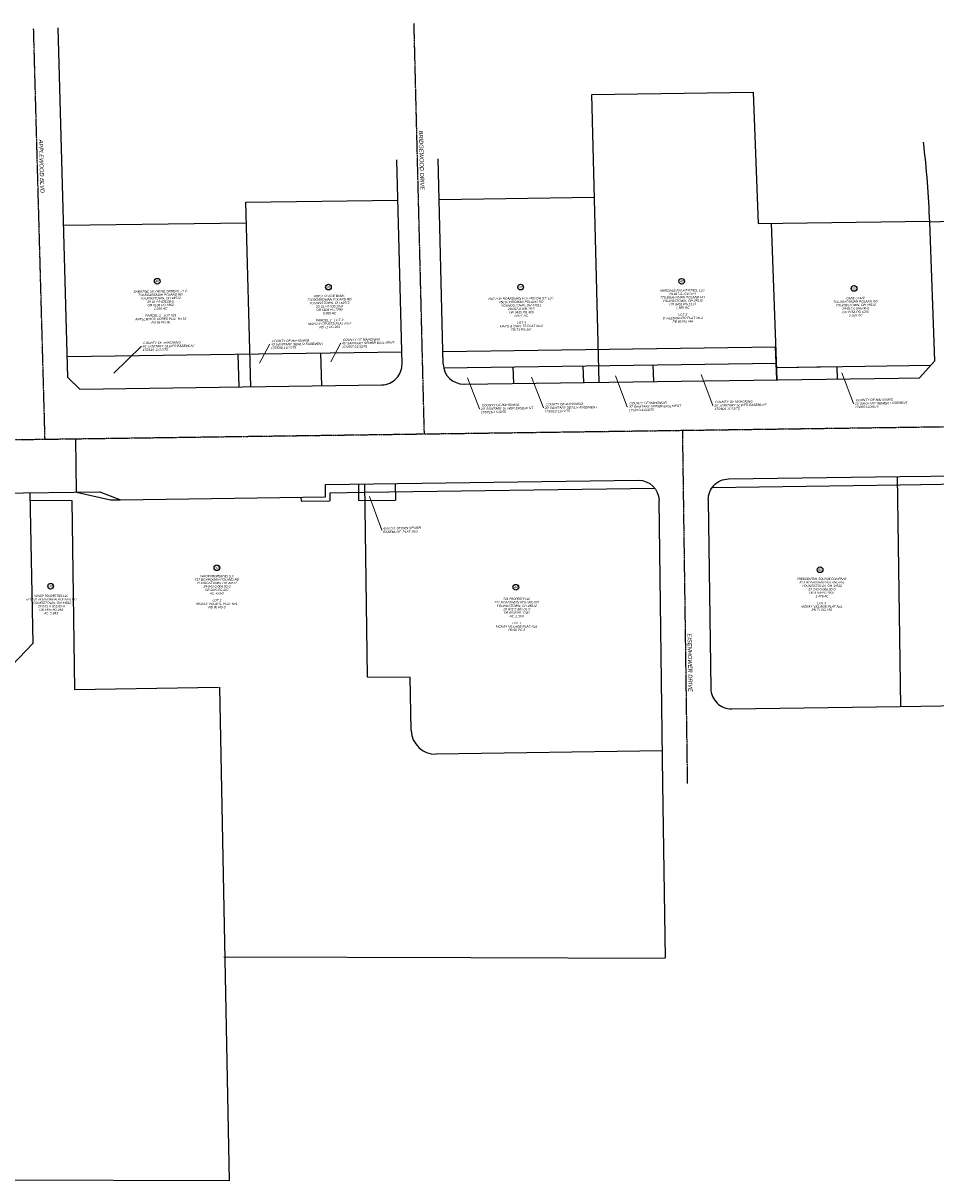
# Model space of a CAD drawing. Header units: feet. Extents: x 2474992 to 2485969, y 497486 to 501476.
# Tile 6 of 10: x 2481024 to 2482135, y 499216 to 500626. Entities that reach past the tile are written whole.
import ezdxf

# ---------------------------------------------------------------- set-up
doc = ezdxf.new("R2010")
doc.units = ezdxf.units.FT
doc.header["$MEASUREMENT"] = 0
doc.linetypes.add('CL', pattern=[2, 0.3, -0.15, 1.4, -0.15])
for name, color, linetype in [('DV_X_Property_Line', 7, 'Continuous'), ('DV_X_Text', 7, 'Continuous'), ('RD_X_Text', 7, 'Continuous'), ('RW_P_Esmt_TMP', 203, 'esmtmppr'), ('RW_X_CL', 6, 'CL'), ('RW_X_Esmt_SW', 6, 'esmtswex'), ('RW_X_Fee_RW', 6, 'rowex'), ('RW_X_Text', 7, 'Continuous')]:
    doc.layers.add(name, color=color, linetype=linetype)
doc.styles.add('P_Slanted-Normal LS 0.50', font='calibrii.ttf', dxfattribs={"height": 0.14})
doc.styles.add('Slanted-Normal LS 0.50', font='ariali.ttf', dxfattribs={"height": 0.14})
doc.styles.add('Standard-Linetype-Ex', font='font30.shx')
doc.styles.add('Standard-Linetype-Pr', font='font31.shx')
doc.styles.add('~P_Label - LeftCenter_0', font='calibrii.ttf')
doc.linetypes.add('esmtmppr', pattern='A,1,-0.2,["TMP",Standard-Linetype-Pr,S=0.14,R=0,X=-0.1,Y=-0.05],-0.375', length=1.575)
doc.linetypes.add('esmtswex', pattern='A,0.2,-0.1,0.2,-0.1,0.2,-0.1,0.2,-0.1,["Ex SW",Standard-Linetype-Ex,S=0.14,R=0,X=0,Y=-0.05],-0.65', length=1.85)
doc.linetypes.add('rowex', pattern='A,0.2,-0.1,0.2,-0.1,0.2,-0.1,0.2,-0.1,["Ex R/W",Standard-Linetype-Ex,S=0.14,R=0,X=0,Y=-0.05],-0.8', length=2)
doc.dimstyles.new('_Lbl_Leader_Line', dxfattribs={"dimtxt": 0.14, "dimasz": 0.349999, "dimexe": 0.07, "dimexo": 0.07, "dimgap": 0.07, "dimtad": 1, "dimdec": 0, "dimzin": 11, "dimdsep": 46, "dimtxsty": '~P_Label - LeftCenter_0', "dimcen": 0, "dimse1": 1, "dimse2": 1, "dimclrd": 7, "dimclre": 7, "dimaunit": 1, "dimadec": 4, "dimazin": 2, "dimtfac": 1, "dimtdec": 0, "dimtofl": 0, "dimtmove": 1, "dimatfit": 1, "dimldrblk": 'NONE', "dimfxl": 1, "dimtolj": 1, "dimtzin": 11, "dimlwd": 0, "dimlwe": 0, "dimarcsym": 0})

# ---------------------------------------------------------------- blocks, each defined once
blk = doc.blocks.new('*U855')
at = {"layer": 'DV_X_Text', "color": 7, "linetype": 'Continuous'}
blk.add_circle((0, 0), 3.46, dxfattribs=at)
at = {"layer": 'DV_X_Text', "color": 7, "linetype": 'Continuous', "insert": (0, 0), "char_height": 2.8, "attachment_point": 5, "rotation": 0.7204, "line_spacing_factor": 0.9, "style": 'Slanted-Normal LS 0.50'}
blk.add_mtext('43', dxfattribs=at)
blk = doc.blocks.new('*U856')
at = {"layer": 'DV_X_Text', "color": 7, "linetype": 'Continuous'}
blk.add_circle((0, 0), 3.46, dxfattribs=at)
at = {"layer": 'DV_X_Text', "color": 7, "linetype": 'Continuous', "insert": (0, 0), "char_height": 2.8, "attachment_point": 5, "rotation": 0.7204, "line_spacing_factor": 0.9, "style": 'Slanted-Normal LS 0.50'}
blk.add_mtext('44', dxfattribs=at)
blk = doc.blocks.new('*U857')
at = {"layer": 'DV_X_Text', "color": 7, "linetype": 'Continuous'}
blk.add_circle((0, 0), 3.46, dxfattribs=at)
at = {"layer": 'DV_X_Text', "color": 7, "linetype": 'Continuous', "insert": (0, 0), "char_height": 2.8, "attachment_point": 5, "rotation": 0.7204, "line_spacing_factor": 0.9, "style": 'Slanted-Normal LS 0.50'}
blk.add_mtext('45', dxfattribs=at)
blk = doc.blocks.new('*U858')
at = {"layer": 'DV_X_Text', "color": 7, "linetype": 'Continuous'}
blk.add_circle((0, 0), 3.46, dxfattribs=at)
at = {"layer": 'DV_X_Text', "color": 7, "linetype": 'Continuous', "insert": (0, 0), "char_height": 2.8, "attachment_point": 5, "rotation": 0.7204, "line_spacing_factor": 0.9, "style": 'Slanted-Normal LS 0.50'}
blk.add_mtext('46', dxfattribs=at)
blk = doc.blocks.new('*U859')
at = {"layer": 'DV_X_Text', "color": 7, "linetype": 'Continuous'}
blk.add_circle((0, 0), 3.46, dxfattribs=at)
at = {"layer": 'DV_X_Text', "color": 7, "linetype": 'Continuous', "insert": (0, 0), "char_height": 2.8, "attachment_point": 5, "rotation": 0.7204, "line_spacing_factor": 0.9, "style": 'Slanted-Normal LS 0.50'}
blk.add_mtext('47', dxfattribs=at)
blk = doc.blocks.new('*U860')
at = {"layer": 'DV_X_Text', "color": 7, "linetype": 'Continuous'}
blk.add_circle((0, 0), 3.46, dxfattribs=at)
at = {"layer": 'DV_X_Text', "color": 7, "linetype": 'Continuous', "insert": (0, 0), "char_height": 2.8, "attachment_point": 5, "rotation": 0.7204, "line_spacing_factor": 0.9, "style": 'Slanted-Normal LS 0.50'}
blk.add_mtext('48', dxfattribs=at)
blk = doc.blocks.new('*U861')
at = {"layer": 'DV_X_Text', "color": 7, "linetype": 'Continuous'}
blk.add_circle((0, 0), 3.46, dxfattribs=at)
at = {"layer": 'DV_X_Text', "color": 7, "linetype": 'Continuous', "insert": (0, 0), "char_height": 2.8, "attachment_point": 5, "rotation": 0.7204, "line_spacing_factor": 0.9, "style": 'Slanted-Normal LS 0.50'}
blk.add_mtext('50', dxfattribs=at)
blk = doc.blocks.new('*U862')
at = {"layer": 'DV_X_Text', "color": 7, "linetype": 'Continuous'}
blk.add_circle((0, 0), 3.46, dxfattribs=at)
at = {"layer": 'DV_X_Text', "color": 7, "linetype": 'Continuous', "insert": (0, 0), "char_height": 2.8, "attachment_point": 5, "rotation": 0.7204, "line_spacing_factor": 0.9, "style": 'Slanted-Normal LS 0.50'}
blk.add_mtext('49', dxfattribs=at)
blk = doc.blocks.new('_None')

msp = doc.modelspace()

# ---------------------------------------------------------------- linework, layer by layer
at = {"layer": 'DV_X_Property_Line'}
for p, q in [((2481716.4, 500538.7), (2481912.9, 500541.5)), ((2481725.2, 500188.6), (2481716.4, 500538.7)), ((2481912.9, 500541.5), (2481918.8, 500381.9)), ((2481295.1, 500407.7), (2481480.4, 500410.3)), ((2481301.1, 500183.1), (2481295.1, 500407.7)), ((2481530.4, 500411.1), (2481719.6, 500413.7)), ((2481073.5, 500379.6), (2481295.8, 500382.7)), ((2481918.8, 500381.9), (2482127.9, 500384.8)), ((2481934.8, 500382.1), (2481941.8, 500191.7)), ((2481089.1, 500054.7), (2481088.1, 500119.7)), ((2482088.3, 500073.7), (2482092.3, 499793.9)), ((2481032.1, 500053.9), (2481036, 499870.6)), ((2481439.6, 500064.6), (2481442.9, 499829.8)), ((2481032.3, 500044.9), (2481083.2, 500044.7)), ((2481083.2, 500044.7), (2481086.5, 499814.7)), ((2481001.3, 499834.5), (2481036, 499870.6)), ((2481442.9, 499829.8), (2481495.4, 499829.6)), ((2481496.3, 499764.5), (2481495.4, 499829.6)), ((2481086.5, 499814.7), (2481262, 499817.2)), ((2481263, 499817.2), (2481274.8, 499216.5)), ((2481802.5, 499739.7), (2481526.8, 499735.8)), ((2481268.4, 499489.2), (2481569, 499488.2)), ((2481569, 499488.2), (2481805, 499487.4)), ((2481274.8, 499216.5), (2480874.8, 499217.8))]:
    msp.add_line(p, q, dxfattribs=at)
msp.add_arc((2481526.3, 499765.8), 30, 182.5401, 270.8505, dxfattribs=at)
at = {"layer": 'DV_X_Text'}
msp.add_line((2482177.9, 500385.1), (2482127.9, 500383.3), dxfattribs=at)
at = {"layer": 'RW_P_Esmt_TMP'}
for p, q in [((2481941.3, 500206.6), (2482015.2, 500207.7)), ((2482015.4, 500192.7), (2482015.2, 500207.7)), ((2481089.1, 500054.7), (2481130.3, 500045.3)), ((2481397.3, 500054), (2481439.7, 500054.6)), ((2481397.3, 500054), (2481397.4, 500044)), ((2481439.6, 500064.6), (2481439.7, 500054.6)), ((2481439.7, 500054.6), (2481793.1, 500059.6)), ((2481863, 500060.5), (2482091.9, 500063.7)), ((2482091.9, 500063.7), (2482211.5, 500065.4)), ((2481130.3, 500045.3), (2481142.5, 500045.5)), ((2481362.3, 500048.6), (2481362.4, 500043.6)), ((2481362.4, 500043.6), (2481397.4, 500044))]:
    msp.add_line(p, q, dxfattribs=at)
at = {"layer": 'RW_X_CL'}
for p, q in [((2481050.7, 500119.2), (2481036.8, 500619.1)), ((2481512.6, 500125.7), (2481500, 500625.6)), ((2482090.9, 500133.7), (2483470.7, 500153.4)), ((2481291, 500122.6), (2482090.9, 500133.7)), ((2481833.1, 499700.3), (2481827.1, 500130)), ((2480286.7, 500108.5), (2481291, 500122.6))]:
    msp.add_line(p, q, dxfattribs=at)
at = {"layer": 'RW_X_Esmt_SW'}
for p, q in [((2481077.9, 500220), (2481485.1, 500225.7)), ((2481387.6, 500184.3), (2481386.5, 500224.3)), ((2481535.1, 500226), (2481940.3, 500231.6)), ((2481941.8, 500191.7), (2481940.3, 500231.6)), ((2481287.1, 500182.8), (2481286, 500222.9)), ((2481536, 500206), (2481941.1, 500211.6)), ((2481791.8, 500189.6), (2481791.3, 500209.6)), ((2481941.3, 500206.6), (2482129.3, 500209.3)), ((2481621.3, 500187.2), (2481620.8, 500207.2)), ((2481706.6, 500188.4), (2481706, 500208.4)), ((2481432.2, 500064.5), (2481432.5, 500044.5)), ((2481477.2, 500065.2), (2481477.5, 500045.2)), ((2481432.5, 500044.5), (2481477.5, 500045.2))]:
    msp.add_line(p, q, dxfattribs=at)
at = {"layer": 'RW_X_Fee_RW'}
for p, q in [((2481078.6, 500194.2), (2481066.8, 500619.9)), ((2481485.4, 500211), (2481479.2, 500459.2)), ((2481535.5, 500210.7), (2481529.2, 500460.5)), ((2482134.1, 500214.6), (2482127.9, 500383.3)), ((2482115.6, 500194.1), (2482134.1, 500214.6)), ((2481078.6, 500194.2), (2481093.2, 500180.2)), ((2481093.2, 500180.2), (2481460.8, 500185.4)), ((2481560.8, 500186.3), (2482090, 500193.7)), ((2482090, 500193.7), (2482115.6, 500194.1)), ((2481392.1, 500064), (2481772.9, 500069.3)), ((2481882.9, 500070.8), (2482091.7, 500073.7)), ((2482091.7, 500073.7), (2482442.2, 500078.7)), ((2480912.6, 500052.3), (2481117.4, 500055.1)), ((2481117.4, 500055.1), (2481142.5, 500045.5)), ((2481392.3, 500049), (2481392.1, 500064)), ((2481142.5, 500045.5), (2481392.3, 500049)), ((2481803.1, 499699.8), (2481798.3, 500044.6)), ((2481858.3, 500045.5), (2481861.5, 499815.7)), ((2481886.8, 499791), (2482091.8, 499793.9)), ((2482091.8, 499793.9), (2482241.7, 499796.1)), ((2481806.1, 499487.4), (2481803.1, 499699.8))]:
    msp.add_line(p, q, dxfattribs=at)
for centre, radius, start, end in [((2480904.3, 500338.2), 1224.4, 2.109, 6.6925), ((2481460.4, 500210.4), 25, 270.7998, 1.4423), ((2481560.5, 500211.3), 25, 181.4424, 270.7998), ((2481886.4, 499816), 25, 180.809, 270.809)]:
    msp.add_arc(centre, radius, start, end, dxfattribs=at)
at = {"layer": 'RW_X_Fee_RW', "extrusion": (0, 0, -1)}
for centre, start, end in [((-2481773.3, 500044.3), 89.2002, 179.191), ((-2481883.3, 500045.8), 359.191, 89.2002)]:
    msp.add_arc(centre, 25, start, end, dxfattribs=at)

# ---------------------------------------------------------------- block references
at = {"layer": 'DV_X_Text', "color": 7, "linetype": 'Continuous'}
for name, p in [('*U857', (2481187.3, 500311.5)), ('*U858', (2481395.8, 500304.3)), ('*U859', (2481629.8, 500304.3)), ('*U860', (2481825.8, 500311.4)), ('*U862', (2482035.8, 500302.7)), ('*U855', (2481259.9, 499962.7)), ('*U861', (2481994.4, 499960.3)), ('*U855', (2481057.5, 499940.3)), ('*U856', (2481624, 499939))]:
    msp.add_blockref(name, p, dxfattribs=at)

# ---------------------------------------------------------------- texts
at = {"layer": 'DV_X_Text', "color": 7, "linetype": 'Continuous', "char_height": 2.8, "attachment_point": 2, "rotation": 0.7204, "line_spacing_factor": 0.9, "style": 'Slanted-Normal LS 0.50'}
for s, insert in [('SABATINE BK DEVELOPMENT, LLC\\P700 BOARDMAN POLAND RD\\PYOUNGSTOWN, OH 44512\\P29-017-0-038.06-0\\POR 6136 PG 1662\\P1.010 AC\\P\\PPARCEL 2 - LOT 523 \\PAPPLEWOOD ACRES PLAT No.16\\PPB 68 PG 86', (2481191.2, 500300.7)), ('FIRST PLACE BANK\\P724 BOARDMAN POLAND RD\\PYOUNGSTOWN, OH 44512\\P29-017-0-039.18-0\\POR 6003 PG 2280\\P0.969 AC\\P\\PPARCEL 2 - LOT 3 \\PMAYO & ORVETS PLAT No.2\\PPB 71 PG 281', (2481396.8, 500295)), ("MARDALE PROPERTIES, LLC\\P29-017-0-174.00-0\\P770 BOARDMAN POLAND RD\\PYOUNGSTOWN, OH 44512\\POR 5401 PG 1513\\P1.665 AC\\P\\PLOT 2\\PD' ALESANDRO PLAT No.2\\PPB 89 PG 246", (2481826.8, 500301.8)), ('HUTTON BOARDMAN POLAND OH ST, LLC\\P750 BOARDMAN POLAND RD\\PYOUNGSTOWN, OH 44512\\P29-017-0-039.19-0\\POR 6436 PG 426\\P0.971 AC\\P\\PLOT 4\\PMAYO & ORVETS PLAT No.2\\PPB 71 PG 281', (2481630.3, 500292)), ('CAFE CORP\\P796 BOARDMAN POLAND RD\\PYOUNGSTOWN, OH 44512\\P29-017-0-090.00-0\\POR 6184 PG 1070\\P0.835 AC\\P', (2482037.5, 500292.4))]:
    msp.add_mtext(s, dxfattribs=dict(at, insert=insert))
at = {"layer": 'DV_X_Text', "char_height": 2.8, "attachment_point": 2, "rotation": 359.9911, "style": 'P_Slanted-Normal LS 0.50'}
for s, insert, line_spacing_factor in [('WAOP PROPERTIES LLC\\P\\fArial|b0|i1|c00|p39;\\C7;717 BOARDMAN POLAND RD\\PYOUNGSTOWN, OH 44512\\P\\fCalibri|b0|i1|c00|p39;\\C256;29-043-0-004.02-0\\POR 5695 PG 267\\PAC. 4.050\\P\\P\\fArial|b0|i1|c00|p39;\\C7;LOT 2 \\PMCKAY VILLAGE PLAT No1\\PPB 90 PG 3', (2481260, 499954), 0.900001), ('PRESIDENTIAL SQUARE COMPANY\\P\\fArial|b0|i1|c00|p39;\\C7;813 BOARDMAN POLAND RD\\PYOUNGSTOWN, OH 44512\\P\\fCalibri|b0|i1|c00|p39;\\C256;29-043-0-006.00-0\\POR 6159 PG 1837\\P1.478 AC\\P\\P\\fArial|b0|i1|c00|p39;\\C7;LOT 5\\PMCKAY VILLAGE PLAT No1\\PPB 71 PG 150', (2481996.5, 499950.6), 0.900001), ('WAOP PROPERTIES LLC\\P\\fArial|b0|i1|c00|p39;\\C7;521-561 BOARDMAN POLAND RD\\PYOUNGSTOWN, OH 44512\\P\\fCalibri|b0|i1|c00|p39;\\C256;29-043-0-002.00-0\\POR 5695 PG 266\\PAC. 5.843', (2481058.2, 499929.9), 0.9), ('721 PROPERTY LLC\\P\\fArial|b0|i1|c00|p39;\\C7;721 BOARDMAN POLAND RD\\PYOUNGSTOWN, OH 44512\\P\\fCalibri|b0|i1|c00|p39;\\C256;29-043-0-004.01-0\\POR 6508 PG 1240\\PAC. 2.593\\P\\P\\fArial|b0|i1|c00|p39;\\C7;LOT 1 \\PMCKAY VILLAGE PLAT No1\\PPB 90 PG 3', (2481624.9, 499926.3), 0.900001)]:
    msp.add_mtext(s, dxfattribs=dict(at, insert=insert, line_spacing_factor=line_spacing_factor))
at = {"layer": 'RD_X_Text', "color": 7, "linetype": 'Continuous', "char_height": 2.8, "attachment_point": 8, "line_spacing_factor": 1.607143, "style": 'Slanted-Normal LS 0.50'}
for s, insert, rotation in [('\\H1.78571x;BRIDGEWOOD DRIVE', (2481506.7, 500458.6), 271.4424), ('\\H1.78571x;APPLEWOOD BLVD', (2481044, 500451.3), 271.5924), ('\\H1.78571x;EISENHOWER DRIVE', (2481833.5, 499847.2), 270.809)]:
    msp.add_mtext(s, dxfattribs=dict(at, insert=insert, rotation=rotation))
at = {"layer": 'RW_X_Text', "char_height": 2.8, "attachment_point": 1, "rotation": 0.8866, "line_spacing_factor": 0.9, "style": 'Slanted-Normal LS 0.50'}
for s, insert in [(" COUNTY OF MAHONING\\P40' SANITARY SEWER EASEMENT \\P175/619-11/12/75", (2481169.3, 500237.7)), (" COUNTY OF MAHONING\\P40' SANITARY SEWER EASEMENT \\P175/598-11/12/75", (2481325.6, 500240.1)), (" COUNTY OF MAHONING\\P40' SANITARY SEWER EASEMENT \\P175/607-11/12/75", (2481412.2, 500241.5)), (" COUNTY OF MAHONING\\P15' SANITARY SEWER EASEMENT \\P174/854-10/9/75", (2482036.8, 500168.2)), (" COUNTY OF MAHONING\\P20' SANITARY SEWER EASEMENT \\P175/616-11/12/75", (2481581.3, 500161.9)), (" COUNTY OF MAHONING\\P20' SANITARY SEWER EASEMENT \\P175/613-11/12/75", (2481659.1, 500163)), (" COUNTY OF MAHONING\\P20' SANITARY SEWER EASEMENT \\P175/610-11/12/75", (2481761.3, 500164.4)), (" COUNTY OF MAHONING\\P20' SANITARY SEWER EASEMENT \\P175/601-11/12/75", (2481865.6, 500165.9)), ("45'x20.0' STORM SEWER \\PEASEMENT  PLAT 90/3\\P", (2481462.3, 500012))]:
    msp.add_mtext(s, dxfattribs=dict(at, insert=insert))

# ---------------------------------------------------------------- leaders
at = {"layer": 'RW_X_Text', "color": 7, "linetype": 'Continuous', "lineweight": 0, "annotation_type": 0, "has_hookline": 1, "hookline_direction": 0, "horizontal_direction": (0.99988, 0.015473, 0)}
for points, text_width in [([(2481134.6, 500199.7), (2481167.7, 500232.1), (2481168, 500232.1)], 64), ([(2481311.9, 500211.9), (2481323.9, 500234.5), (2481324.3, 500234.5)], 64), ([(2481398.5, 500213.2), (2481410.5, 500235.8), (2481410.9, 500235.8)], 64), ([(2481643, 500194.9), (2481657.5, 500157.4), (2481657.8, 500157.4)], 63.9), ([(2481745.1, 500196.3), (2481759.6, 500158.8), (2481760, 500158.8)], 63.9), ([(2481849.5, 500197.8), (2481863.9, 500160.3), (2481864.3, 500160.3)], 63.9), ([(2482020.7, 500200.1), (2482035.2, 500162.6), (2482035.5, 500162.6)], 63.6), ([(2481565.2, 500193.8), (2481579.6, 500156.3), (2481580, 500156.3)], 63.9), ([(2481445.7, 500049.3), (2481460.6, 500008.5), (2481461, 500008.5)], 45.9)]:
    msp.add_leader(points, dimstyle='_Lbl_Leader_Line', override={"dimscale": 0, "dimtxt": 0.14, "dimasz": 0.349999, "dimtad": 0}, dxfattribs=dict(at, text_width=text_width))

doc.saveas('drawing.dxf')
